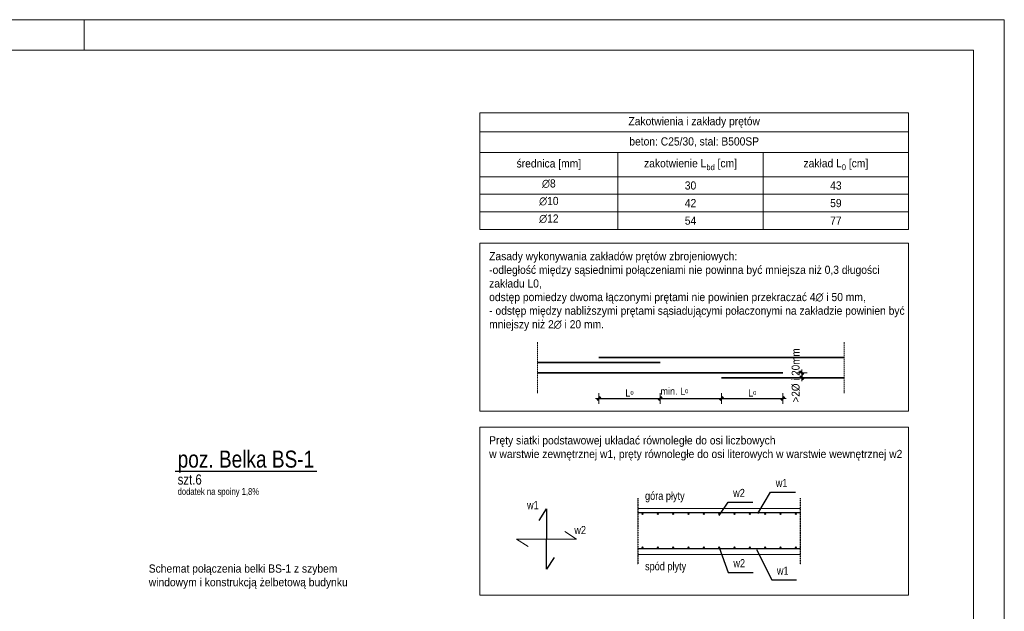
# Model space of a CAD drawing. Header units: millimetres. Extents: x 11149 to 111407, y -107619 to -23630.
# Tile 245 of 245: x 21694 to 22657, y -25557 to -24978. Entities that reach past the tile are written whole.
import ezdxf

# ---------------------------------------------------------------- set-up
doc = ezdxf.new("R2010")
doc.units = ezdxf.units.MM
doc.header["$LTSCALE"] = 2
doc.linetypes.add('HIDDEN', pattern=[9.525, 6.35, -3.175])
doc.layers.get('0').update_dxf_attribs({"plot": 0})
doc.layers.get('Defpoints').update_dxf_attribs({"color": 1})
for name, color, linetype, lineweight in [('e-cad_252', 252, 'HIDDEN', 9), ('e-cad_cienkie', 1, 'Continuous', 9), ('e-cad_opisy', 7, 'Continuous', 9), ('e-cad_prety_przekroj', 4, 'Continuous', 5), ('e-cad_prety_widok', 161, 'Continuous', 5), ('Opisy', 7, 'Continuous', 13), ('WYMIARY', 1, 'Continuous', 20)]:
    doc.layers.add(name, color=color, linetype=linetype, lineweight=lineweight)
doc.layers.add('e-cad_rzutnie', color=61, linetype='Continuous', lineweight=9, plot=False)
doc.layers.add('e-cad_ukryte', color=30, linetype='HIDDEN')
doc.layers.add('ZBROJENIE DOLNE', color=92, linetype='Continuous')
doc.styles.add('e-cad_1', font='arial.ttf', dxfattribs={"width": 0.7})
doc.styles.add('SIMPLEX', font='simplex.shx', dxfattribs={"width": 0.75, "oblique": 10})
doc.dimstyles.new('1_100 RK', dxfattribs={"dimscale": 70, "dimtxt": 0.22, "dimasz": 0.003, "dimexe": 0, "dimexo": 0, "dimgap": 0.1, "dimtad": 1, "dimdec": 1, "dimrnd": 0.5, "dimdsep": 46, "dimtxsty": 'SIMPLEX', "dimblk": 'K1', "dimcen": 0, "dimse1": 1, "dimse2": 1, "dimclrd": 3, "dimclre": 3, "dimclrt": 256, "dimadec": 1, "dimazin": 0, "dimtfac": 0.028571, "dimtdec": 1, "dimtix": 1, "dimtmove": 2, "dimatfit": 3, "dimldrblk": 'K1', "dimfxl": 1, "dimtolj": 1, "dimarcsym": 0})
doc.dimstyles.new('e-cad_1_25_[cm]', dxfattribs={"dimscale": 2.5, "dimtxt": 1.8, "dimasz": 1.25, "dimexe": 1.25, "dimexo": 0.625, "dimgap": 0.5, "dimtad": 1, "dimdec": 0, "dimrnd": 1, "dimzin": 1, "dimtxsty": 'e-cad_1', "dimblk": 'OBLIQUE', "dimcen": 2.5, "dimclrd": 256, "dimclre": 252, "dimclrt": 7, "dimadec": 0, "dimazin": 0, "dimtfac": 1, "dimtix": 1, "dimtmove": 2, "dimatfit": 3, "dimldrblk": 'NONE', "dimfxl": 60, "dimfxlon": 1, "dimarcsym": 0})
doc.dimstyles.new('e-cad_1_50_[mm]', dxfattribs={"dimscale": 50, "dimtxt": 1.8, "dimasz": 1.25, "dimexe": 1.25, "dimexo": 0.625, "dimgap": 0.5, "dimtad": 1, "dimdec": 0, "dimlfac": 0.1, "dimrnd": 1, "dimzin": 1, "dimtxsty": 'e-cad_1', "dimblk": 'OBLIQUE', "dimcen": 2.5, "dimclrd": 256, "dimclre": 252, "dimclrt": 7, "dimadec": 0, "dimazin": 0, "dimtfac": 1, "dimtix": 1, "dimtmove": 2, "dimatfit": 3, "dimldrblk": 'NONE', "dimfxl": 60, "dimfxlon": 1, "dimarcsym": 0})

# ---------------------------------------------------------------- blocks, each defined once
blk = doc.blocks.new('*T1073')
at = {"layer": 'Opisy', "color": 252, "linetype": 'ByBlock', "lineweight": 5}
for p, q in [((0, 0), (419.33, 0)), ((0, 0), (0, -114.01)), ((419.33, 0), (419.33, -114.01)), ((0, -18.46), (419.33, -18.46)), ((0, -38.7), (419.33, -38.7)), ((134.99, -38.7), (134.99, -114.01)), ((277.16, -38.7), (277.16, -114.01)), ((0, -62.44), (419.33, -62.44)), ((0, -79.63), (419.33, -79.63)), ((0, -96.82), (419.33, -96.82)), ((0, -114.01), (419.33, -114.01))]:
    blk.add_line(p, q, dxfattribs=at)
at = {"layer": 'Opisy', "color": 0, "char_height": 8, "style": 'e-cad_1'}
for s, insert, width, attachment_point in [('{\\W0.9;\\C256;Zakotwienia i zakłady prętów}', (209.67, -9.23), 414.3324, 5), ('{\\W0.9;\\C256;beton: C25/30, stal: B500SP}', (209.67, -28.58), 414.3324, 5), ('{\\W0.9;\\C256;średnica [mm]}', (67.5, -50.57), 129.995, 5), ('\\A1;\\W0.9;\\C256;zakotwienie L{\\H0.7x;\\S^ bd;} [cm]', (206.08, -50.57), 137.1687, 5), ('\\A1;\\W0.9;\\C256;zakład L{\\H0.7x;\\S^ 0;} [cm]', (348.25, -50.57), 137.1687, 5), ('{\\W0.9;\\C256;∅8}', (67.5, -64.94), 129.995, 2), ('{\\W0.9;\\C256;30}', (206.08, -71.03), 137.1687, 5), ('{\\W0.9;\\C256;43}', (348.25, -71.03), 137.1687, 5), ('{\\W0.9;\\C256;∅10}', (67.5, -82.13), 129.995, 2), ('{\\W0.9;\\C256;42}', (206.08, -88.23), 137.1687, 5), ('{\\W0.9;\\C256;59}', (348.25, -88.23), 137.1687, 5), ('{\\W0.9;\\C256;∅12}', (67.5, -99.32), 129.995, 2), ('{\\W0.9;\\C256;54}', (206.08, -105.42), 137.1687, 5), ('{\\W0.9;77}', (348.25, -105.42), 137.1687, 5)]:
    blk.add_mtext(s, dxfattribs=dict(at, insert=insert, width=width, attachment_point=attachment_point))
blk = doc.blocks.new('_OBLIQUE')
at = {"color": 0, "linetype": 'ByBlock', "lineweight": -2}
blk.add_line((-0.5, -0.5), (0.5, 0.5), dxfattribs=at)
blk = doc.blocks.new('K1')
at = {"layer": 'WYMIARY', "color": 0, "lineweight": 20}
blk.add_line((-30, 0), (30, 0), dxfattribs=at)
at = {"layer": 'WYMIARY', "color": 6, "lineweight": 50}
blk.add_line((-15.9, -15.9), (15.9, 15.9), dxfattribs=at)
at = {"layer": 'WYMIARY', "color": 3, "lineweight": 20}
blk.add_line((0, -50), (0, 50), dxfattribs=at)
blk = doc.blocks.new('*D1077')
at = {"layer": 'Defpoints', "color": 0}
for p in [(22260.28, -25308.23), (22320.28, -25313.23), (22320.28, -25348.23)]:
    blk.add_point(p, dxfattribs=at)
at = {"layer": 'WYMIARY', "color": 3, "lineweight": -2, "ltscale": 2}
blk.add_line((22260.38, -25348.23), (22320.17, -25348.23), dxfattribs=at)
at = {"layer": 'WYMIARY', "color": 3, "lineweight": -2, "xscale": 0.105, "yscale": 0.105, "zscale": 0.105, "rotation": 180}
blk.add_blockref('K1', (22260.28, -25348.23), dxfattribs=at)
at = {"layer": 'WYMIARY', "color": 3, "lineweight": -2, "xscale": 0.105, "yscale": 0.105, "zscale": 0.105}
blk.add_blockref('K1', (22320.28, -25348.23), dxfattribs=at)
at = {"layer": 'WYMIARY', "insert": (22290.28, -25342.92), "char_height": 7.7, "attachment_point": 5, "style": 'e-cad_1'}
blk.add_mtext('\\A1;\\pxa0.666667,sm1.05,ql;\\H0.916667x;\\W0.9;L\\H0.566706x;0', dxfattribs=at)
blk = doc.blocks.new('*D1078')
at = {"layer": 'Defpoints', "color": 0}
for p in [(22380.28, -25308.23), (22440.28, -25323.23), (22440.28, -25348.23)]:
    blk.add_point(p, dxfattribs=at)
at = {"layer": 'WYMIARY', "color": 3, "lineweight": -2, "ltscale": 2}
blk.add_line((22380.38, -25348.23), (22440.17, -25348.23), dxfattribs=at)
at = {"layer": 'WYMIARY', "color": 3, "lineweight": -2, "xscale": 0.105, "yscale": 0.105, "zscale": 0.105, "rotation": 180}
blk.add_blockref('K1', (22380.28, -25348.23), dxfattribs=at)
at = {"layer": 'WYMIARY', "color": 3, "lineweight": -2, "xscale": 0.105, "yscale": 0.105, "zscale": 0.105}
blk.add_blockref('K1', (22440.28, -25348.23), dxfattribs=at)
at = {"layer": 'WYMIARY', "insert": (22410.28, -25342.92), "char_height": 7.7, "attachment_point": 5, "style": 'e-cad_1'}
blk.add_mtext('\\A1;\\pxa0.666667,sm1.05,ql;\\H0.916667x;\\W0.9;L\\H0.566706x;0', dxfattribs=at)
blk = doc.blocks.new('*D1079')
at = {"layer": 'Defpoints', "color": 0}
for p in [(22320.28, -25308.23), (22380.28, -25328.23), (22380.28, -25348.23)]:
    blk.add_point(p, dxfattribs=at)
at = {"layer": 'WYMIARY', "color": 3, "lineweight": -2, "ltscale": 2}
blk.add_line((22320.38, -25348.23), (22380.17, -25348.23), dxfattribs=at)
at = {"layer": 'WYMIARY', "color": 3, "lineweight": -2, "xscale": 0.105, "yscale": 0.105, "zscale": 0.105, "rotation": 180}
blk.add_blockref('K1', (22320.28, -25348.23), dxfattribs=at)
at = {"layer": 'WYMIARY', "color": 3, "lineweight": -2, "xscale": 0.105, "yscale": 0.105, "zscale": 0.105}
blk.add_blockref('K1', (22380.28, -25348.23), dxfattribs=at)
at = {"layer": 'WYMIARY', "insert": (22334.17, -25341.2), "char_height": 7.7, "attachment_point": 5, "style": 'e-cad_1'}
blk.add_mtext('\\A1;\\pxa0.666667,sm1.05,ql;\\H0.916667x;\\W0.9;min. L\\H0.566706x;0', dxfattribs=at)
blk = doc.blocks.new('*D1080')
at = {"layer": 'Defpoints', "color": 0}
for p in [(22380.8, -25323.23), (22380.8, -25328.23), (22458.81, -25328.23)]:
    blk.add_point(p, dxfattribs=at)
at = {"layer": 'WYMIARY', "color": 3, "lineweight": -2, "ltscale": 2}
for p, q in [((22458.81, -25323.13), (22458.81, -25323.02)), ((22458.81, -25323.23), (22458.81, -25328.23)), ((22458.81, -25328.34), (22458.81, -25328.44))]:
    blk.add_line(p, q, dxfattribs=at)
at = {"layer": 'WYMIARY', "color": 3, "lineweight": -2, "xscale": 0.105, "yscale": 0.105, "zscale": 0.105}
for p, rotation in [((22458.81, -25323.23), 270), ((22458.81, -25328.23), 90)]:
    blk.add_blockref('K1', p, dxfattribs=dict(at, rotation=rotation))
at = {"layer": 'WYMIARY', "insert": (22452.91, -25325.73), "char_height": 7.7, "attachment_point": 5, "rotation": 90, "style": 'e-cad_1'}
blk.add_mtext('\\A1;\\fArial|b0|i0|c238|p0;\\W0.9;>2%%C i 20mm', dxfattribs=at)
blk = doc.blocks.new('zw$23F')
at = {"layer": 'e-cad_opisy', "color": 0}
blk.add_lwpolyline([(150, 30), (4175, 30), (4175, 2070), (150, 2070)], close=True, dxfattribs=at)
at = {"layer": 'e-cad_rzutnie', "color": 0}
blk.add_line((3305, 2070), (3305, 2100), dxfattribs=at)
blk.add_lwpolyline([(0, 0), (0, 1485), (125, 1485), (125, 2100), (4205, 2100), (4205, 0)], close=True, dxfattribs=at)
blk = doc.blocks.new('e-cad_ZelbetPozycja')
at = {"layer": 'e-cad_opisy', "ltscale": 0.04, "style": 'e-cad_1', "width": 0.8}
for tag, p, height in [('OPIS_1', (0, 1.33), 6.67), ('OPIS_2', (0, -5.33), 4), ('OPIS_4', (16, -5.33), 4), ('OPIS_3', (0, -9.33), 2.67)]:
    blk.add_attdef(tag, p, '', height=height, dxfattribs=at)
at = {"layer": 'e-cad_opisy', "ltscale": 0.04, "style": 'e-cad_1', "width": 0.8, "flags": 1}
for tag, p in [('POZYCJA', (0, -20)), ('ILOSC', (0, -26.67)), ('DODATEK', (0, -33.33))]:
    blk.add_attdef(tag, p, '', height=4, dxfattribs=at)
blk = doc.blocks.new('_None')

msp = doc.modelspace()

# ---------------------------------------------------------------- hatches: boundary and pattern name
at = {"layer": 'e-cad_prety_przekroj', "ltscale": 10}
h = msp.add_hatch(color=256, dxfattribs=at)
edge = h.paths.add_edge_path()
edge.add_arc((22302.98, -25461.27), 0.6, 0, 360)
h = msp.add_hatch(color=256, dxfattribs=at)
edge = h.paths.add_edge_path()
edge.add_arc((22317.98, -25461.27), 0.6, 0, 360)
h = msp.add_hatch(color=256, dxfattribs=at)
edge = h.paths.add_edge_path()
edge.add_arc((22332.98, -25461.27), 0.6, 0, 360)
h = msp.add_hatch(color=256, dxfattribs=at)
edge = h.paths.add_edge_path()
edge.add_arc((22347.98, -25461.27), 0.6, 0, 360)
h = msp.add_hatch(color=256, dxfattribs=at)
edge = h.paths.add_edge_path()
edge.add_arc((22362.98, -25461.27), 0.6, 0, 360)
h = msp.add_hatch(color=256, dxfattribs=at)
edge = h.paths.add_edge_path()
edge.add_arc((22377.98, -25461.27), 0.6, 0, 360)
h = msp.add_hatch(color=256, dxfattribs=at)
edge = h.paths.add_edge_path()
edge.add_arc((22392.98, -25461.27), 0.6, 0, 360)
h = msp.add_hatch(color=256, dxfattribs=at)
edge = h.paths.add_edge_path()
edge.add_arc((22407.98, -25461.27), 0.6, 0, 360)
h = msp.add_hatch(color=256, dxfattribs=at)
edge = h.paths.add_edge_path()
edge.add_arc((22422.98, -25461.27), 0.6, 0, 360)
h = msp.add_hatch(color=256, dxfattribs=at)
edge = h.paths.add_edge_path()
edge.add_arc((22437.98, -25461.27), 0.6, 0, 360)
h = msp.add_hatch(color=256, dxfattribs=at)
edge = h.paths.add_edge_path()
edge.add_arc((22452.98, -25461.27), 0.6, 0, 360)
h = msp.add_hatch(color=256, dxfattribs=at)
edge = h.paths.add_edge_path()
edge.add_arc((22302.98, -25494.17), 0.6, 0, 360, ccw=False)
h = msp.add_hatch(color=256, dxfattribs=at)
edge = h.paths.add_edge_path()
edge.add_arc((22317.98, -25494.17), 0.6, 0, 360, ccw=False)
h = msp.add_hatch(color=256, dxfattribs=at)
edge = h.paths.add_edge_path()
edge.add_arc((22332.98, -25494.17), 0.6, 0, 360, ccw=False)
h = msp.add_hatch(color=256, dxfattribs=at)
edge = h.paths.add_edge_path()
edge.add_arc((22347.98, -25494.17), 0.6, 0, 360, ccw=False)
h = msp.add_hatch(color=256, dxfattribs=at)
edge = h.paths.add_edge_path()
edge.add_arc((22362.98, -25494.17), 0.6, 0, 360, ccw=False)
h = msp.add_hatch(color=256, dxfattribs=at)
edge = h.paths.add_edge_path()
edge.add_arc((22377.98, -25494.17), 0.6, 0, 360, ccw=False)
h = msp.add_hatch(color=256, dxfattribs=at)
edge = h.paths.add_edge_path()
edge.add_arc((22392.98, -25494.17), 0.6, 0, 360, ccw=False)
h = msp.add_hatch(color=256, dxfattribs=at)
edge = h.paths.add_edge_path()
edge.add_arc((22407.98, -25494.17), 0.6, 0, 360, ccw=False)
h = msp.add_hatch(color=256, dxfattribs=at)
edge = h.paths.add_edge_path()
edge.add_arc((22422.98, -25494.17), 0.6, 0, 360, ccw=False)
h = msp.add_hatch(color=256, dxfattribs=at)
edge = h.paths.add_edge_path()
edge.add_arc((22437.98, -25494.17), 0.6, 0, 360, ccw=False)
h = msp.add_hatch(color=256, dxfattribs=at)
edge = h.paths.add_edge_path()
edge.add_arc((22452.98, -25494.17), 0.6, 0, 360, ccw=False)

# ---------------------------------------------------------------- linework, layer by layer
at = {"layer": 'e-cad_opisy', "ltscale": 4}
for p, q in [((22457.66, -25455.97), (22298.57, -25455.97)), ((22457.66, -25500.97), (22298.57, -25500.97))]:
    msp.add_line(p, q, dxfattribs=at)
at = {"layer": 'e-cad_opisy', "lineweight": 30, "ltscale": 4}
for points in [[(22201.8, -25467.9), (22209.16, -25456.44), (22209.16, -25485.86)], [(22216.51, -25503.81), (22209.16, -25515.27), (22209.16, -25485.86)]]:
    msp.add_lwpolyline(points, dxfattribs=at)
at = {"layer": 'e-cad_opisy', "ltscale": 4}
for points in [[(22227.11, -25478.5), (22238.57, -25485.86), (22209.16, -25485.86)], [(22191.2, -25493.21), (22179.74, -25485.86), (22209.16, -25485.86)]]:
    msp.add_lwpolyline(points, dxfattribs=at)
at = {"layer": 'e-cad_prety_przekroj', "ltscale": 10}
for centre in [(22302.98, -25461.27), (22317.98, -25461.27), (22332.98, -25461.27), (22347.98, -25461.27), (22362.98, -25461.27), (22377.98, -25461.27), (22392.98, -25461.27), (22407.98, -25461.27), (22422.98, -25461.27), (22437.98, -25461.27), (22452.98, -25461.27), (22302.98, -25494.17), (22317.98, -25494.17), (22332.98, -25494.17), (22347.98, -25494.17), (22362.98, -25494.17), (22377.98, -25494.17), (22392.98, -25494.17), (22407.98, -25494.17), (22422.98, -25494.17), (22437.98, -25494.17), (22452.98, -25494.17)]:
    msp.add_circle(centre, 0.6, dxfattribs=at)
at = {"layer": 'e-cad_prety_widok', "color": 0, "ltscale": 4, "const_width": 1.1}
for points in [[(22298.57, -25460.07), (22457.66, -25460.07)], [(22298.57, -25495.37), (22457.66, -25495.37)]]:
    msp.add_lwpolyline(points, dxfattribs=at)
at = {"layer": 'e-cad_ukryte', "ltscale": 0.02}
for p, q in [((22298.57, -25445.97), (22298.57, -25510.97)), ((22457.66, -25510.97), (22457.66, -25445.97))]:
    msp.add_line(p, q, dxfattribs=at)
at = {"layer": 'Opisy', "linetype": 'HIDDEN', "ltscale": 0.1}
for p, q in [((22200.28, -25343.23), (22200.28, -25293.23)), ((22500.28, -25343.23), (22500.28, -25293.23))]:
    msp.add_line(p, q, dxfattribs=at)
at = {"layer": 'ZBROJENIE DOLNE', "color": 92, "lineweight": 35}
for p, q in [((22200.28, -25313.23), (22320.28, -25313.23)), ((22260.28, -25308.23), (22500.28, -25308.23)), ((22440.28, -25323.23), (22200.28, -25323.23)), ((22500.28, -25328.23), (22380.28, -25328.23))]:
    msp.add_line(p, q, dxfattribs=at)

# ---------------------------------------------------------------- block references
msp.add_blockref('*T1073', (22143.89, -25068.87))
at = {"layer": 'e-cad_opisy', "ltscale": 0.5, "xscale": 2.5, "yscale": 2.5, "zscale": 2.5}
msp.add_blockref('e-cad_ZelbetPozycja', (21848.34, -25419.32), dxfattribs=at).add_auto_attribs({'OPIS_1': 'poz. Belka BS-1', 'OPIS_2': 'szt.6', 'OPIS_3': 'dodatek na spoiny 1,8%'})

# ---------------------------------------------------------------- texts
at = {"layer": 'Opisy', "style": 'e-cad_1', "width": 0.8}
for s, p in [('góra płyty', (22305.48, -25447.57)), ('w1', (22190.05, -25456.68)), ('w2', (22236.31, -25481.12)), ('spód płyty', (22305.48, -25516.48)), ('w2', (22391.9, -25513.55))]:
    msp.add_text(s, height=8, dxfattribs=at).set_placement(p)
for s, p in [('w2', (22391.67, -25444.8)), ('w1', (22434.44, -25520.83))]:
    msp.add_text(s, height=8, rotation=360, dxfattribs=at).set_placement(p)
at = {"layer": 'Opisy', "char_height": 8, "width": 410.188, "attachment_point": 1, "style": 'e-cad_1', "bg_fill": 2}
for s, insert in [('{\\W0.9;Zasady wykonywania zakładów prętów zbrojeniowych:\\P-odległość między sąsiednimi połączeniami nie powinna być mniejsza niż 0,3 długości zakładu L0,\\Podstęp pomiedzy dwoma łączonymi prętami nie powinien przekraczać 4∅ i 50 mm,\\P- odstęp między nabliższymi prętami sąsiadującymi połaczonymi na zakładzie powinien być mniejszy niż 2∅ i 20 mm.}', (22153.03, -25205.03)), ('{\\W0.9;Pręty siatki podstawowej układać równoległe do osi liczbowych\\Pw warstwie zewnętrznej w1, pręty równoległe do osi literowych w warstwie wewnętrznej w2}', (22153.03, -25385.29))]:
    msp.add_mtext(s, dxfattribs=dict(at, insert=insert))

# ---------------------------------------------------------------- dimensions: what is measured, and where the dimension line sits
at = {"layer": 'WYMIARY', "ltscale": 2}
for base, p1, p2, picture, middle in [((22320.28, -25348.23), (22260.28, -25308.23), (22320.28, -25313.23), '*D1077', (22290.28, -25342.92)), ((22440.28, -25348.23), (22380.28, -25308.23), (22440.28, -25323.23), '*D1078', (22410.28, -25342.92))]:
    dim = msp.add_linear_dim(base=base, p1=p1, p2=p2, text='\\pxa0.666667,sm1.05,ql;\\H0.916667x;\\W0.9;L\\H0.566706x;0', dimstyle='1_100 RK', override={"dimtxt": 0.11, "dimasz": 0.0015, "dimgap": 0.025, "dimtxsty": 'e-cad_1', "dimblk": 'K1'}, dxfattribs=at)
    dim.commit()
    dim.dimension.update_dxf_attribs({"geometry": picture, "text_midpoint": middle})
dim = msp.add_linear_dim(base=(22380.28, -25348.23), p1=(22320.28, -25308.23), p2=(22380.28, -25328.23), text='\\pxa0.666667,sm1.05,ql;\\H0.916667x;\\W0.9;min. L\\H0.566706x;0', dimstyle='1_100 RK', override={"dimtxt": 0.11, "dimasz": 0.0015, "dimgap": 0.025, "dimtxsty": 'e-cad_1', "dimblk": 'K1'}, dxfattribs=at)
dim.commit()
dim.dimension.update_dxf_attribs({"geometry": '*D1079', "text_midpoint": (22334.17, -25341.2), "dimtype": 160})
dim = msp.add_linear_dim(base=(22458.81, -25328.23), p1=(22380.8, -25323.23), p2=(22380.8, -25328.23), angle=90, text='\\fArial|b0|i0|c238|p0;\\W0.9;>2%%C i 20mm', dimstyle='1_100 RK', override={"dimtxt": 0.11, "dimasz": 0.0015, "dimgap": 0.025, "dimtxsty": 'e-cad_1', "dimblk": 'K1'}, dxfattribs=at)
dim.commit()
dim.dimension.update_dxf_attribs({"geometry": '*D1080', "text_midpoint": (22452.91, -25325.73)})

# ---------------------------------------------------------------- leaders
at = {"layer": 'e-cad_cienkie', "ltscale": 0.5, "has_arrowhead": 0}
msp.add_leader([(21845.84, -25419.32), (21984.4, -25419.32)], dimstyle='e-cad_1_25_[cm]', dxfattribs=at)
at = {"layer": 'e-cad_cienkie', "ltscale": 20}
for points in [[(22377.98, -25494.17), (22386.9, -25518.55), (22411.19, -25518.55)], [(22414.66, -25495.97), (22429.44, -25525.83), (22453.73, -25525.83)]]:
    msp.add_leader(points, dimstyle='e-cad_1_50_[mm]', dxfattribs=at)

# ---------------------------------------------------------------- next in the draw order: linework, layer by layer
at = {"layer": 'e-cad_252', "linetype": 'Continuous', "ltscale": 4}
for points in [[(22143.89, -25196.23), (22563.22, -25196.23), (22563.22, -25360.72), (22143.89, -25360.72)], [(22143.89, -25376.49), (22563.22, -25376.49), (22563.22, -25540.97), (22143.89, -25540.97)]]:
    msp.add_lwpolyline(points, close=True, dxfattribs=at)

# ---------------------------------------------------------------- next in the draw order: block references
at = {"layer": 'e-cad_opisy'}
msp.add_blockref('zw$23F', (18451.87, -27077.55), dxfattribs=at)

# ---------------------------------------------------------------- next in the draw order: texts
at = {"layer": 'Opisy', "style": 'e-cad_1', "width": 0.8}
msp.add_text('w1', height=8, rotation=360, dxfattribs=at).set_placement((22433.35, -25435.03))

# ---------------------------------------------------------------- next in the draw order: leaders
at = {"layer": 'e-cad_cienkie', "ltscale": 20}
for points in [[(22415.71, -25460.97), (22428.35, -25440.03), (22452.64, -25440.03)], [(22377.98, -25462.77), (22386.67, -25449.8), (22410.96, -25449.8)]]:
    msp.add_leader(points, dimstyle='e-cad_1_50_[mm]', dxfattribs=at)

# ---------------------------------------------------------------- next in the draw order: texts
at = {"layer": 'Opisy', "insert": (21820.11, -25510.77), "char_height": 8, "width": 218.1492, "attachment_point": 1, "style": 'e-cad_1', "bg_fill": 2}
msp.add_mtext('{\\W0.9;Schemat połączenia belki BS-1 z szybem windowym i konstrukcją żelbetową budynku}', dxfattribs=at)

doc.saveas('drawing.dxf')
